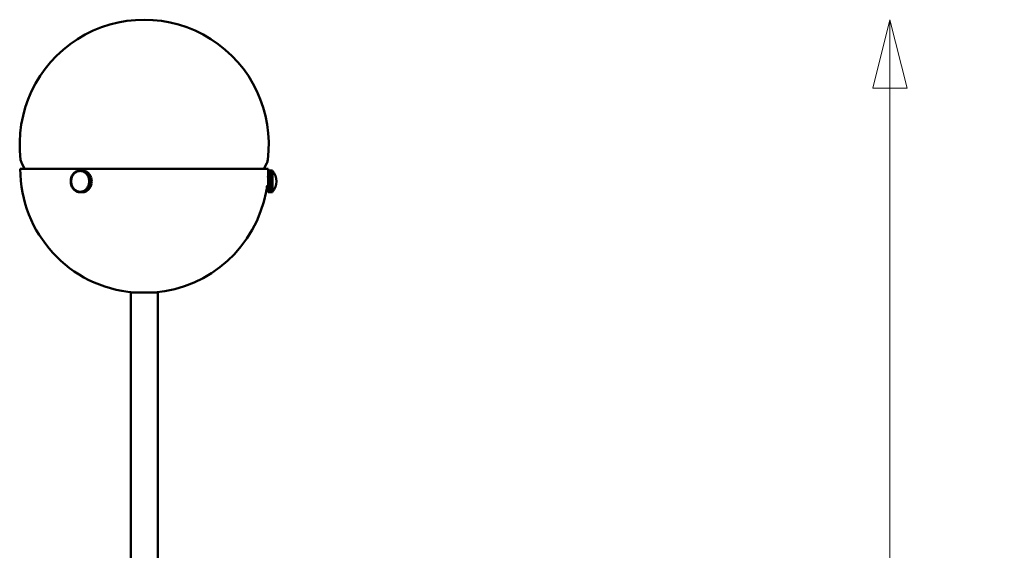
# Model space of a CAD drawing. Header units: millimetres. Extents: x 368 to 2623, y 481 to 1710.
# Tile 20 of 23: x 1441 to 1915, y 1454 to 1710. Entities that reach past the tile are written whole.
import ezdxf

# ---------------------------------------------------------------- set-up
doc = ezdxf.new("R2010")
doc.units = ezdxf.units.MM
doc.header["$LTSCALE"] = 11
doc.layers.add('Widoczne (ISO)', color=7, linetype='Continuous', lineweight=50)
doc.layers.add('Wymiar (ISO)', color=7, linetype='Continuous', lineweight=18)
doc.styles.add('Tekst notatki (ISO)', font='tahoma.ttf')
doc.dimstyles.new('Domyślne (ISO)', dxfattribs={"dimscale": 11, "dimtxt": 3, "dimasz": 3, "dimexe": 3.175, "dimexo": 0, "dimgap": 0.762, "dimtad": 1, "dimdec": 1, "dimlfac": 0.03937, "dimrnd": 1e-08, "dimzin": 0, "dimdsep": 46, "dimtxsty": 'Tekst notatki (ISO)', "dimblk": 'Filled-1', "dimcen": 0.09, "dimdle": 10, "dimse1": 1, "dimse2": 1, "dimclrd": 256, "dimclre": 256, "dimclrt": 256, "dimadec": 0, "dimazin": 0, "dimtfac": 0.666667, "dimtmove": 0, "dimatfit": 3, "dimfxl": 1, "dimtolj": 1, "dimlwd": 15, "dimlwe": 15, "dimarcsym": 0})

# ---------------------------------------------------------------- blocks, each defined once
blk = doc.blocks.new('Filled-1')
at = {"color": 0}
for p, q in [((0, 0), (-1, 0.25)), ((-1, 0.25), (-1, -0.25)), ((-1, 0), (0, 0)), ((-1, -0.25), (0, 0))]:
    blk.add_line(p, q, dxfattribs=at)
at = {"color": 0, "flags": 128}
blk.add_lwpolyline([(-1, -0.25), (0, 0), (-1, 0.25), (-1, -0.25)], dxfattribs=at)
at = {"color": 0}
blk.add_solid([(-1, -0.25), (0, 0), (-1, 0.25), (-1, -0.25)], dxfattribs=at)
blk = doc.blocks.new('*D5')
at = {"layer": 'Defpoints', "color": 0, "transparency": 16777216}
for p in [(1501.02, 1709.96), (1860.29, 1709.96), (1501.02, 754.11)]:
    blk.add_point(p, dxfattribs=at)
at = {"layer": 'Wymiar (ISO)', "lineweight": 15, "transparency": 16777216}
blk.add_line((1860.29, 787.11), (1860.29, 1676.96), dxfattribs=at)
at = {"layer": 'Wymiar (ISO)', "lineweight": 15, "transparency": 16777216, "xscale": 33, "yscale": 33, "zscale": 33}
for p, rotation in [((1860.29, 1709.96), 90), ((1860.29, 754.11), 270)]:
    blk.add_blockref('Filled-1', p, dxfattribs=dict(at, rotation=rotation))
at = {"layer": 'Wymiar (ISO)', "lineweight": 18, "transparency": 16777216, "insert": (1761.87, 1151.82), "char_height": 33, "attachment_point": 1, "rotation": 90, "style": 'Tekst notatki (ISO)'}
blk.add_mtext('\\A1;37.6\\P956 mm', dxfattribs=at)

msp = doc.modelspace()

# ---------------------------------------------------------------- linework, layer by layer
at = {"layer": 'Widoczne (ISO)'}
for p, q in [((1560.77, 1638.13), (1441.27, 1638.13)), ((1443.41, 1638.13), (1442.01, 1640.83)), ((1467.49, 1636.4), (1467.85, 1636.67)), ((1467.85, 1636.67), (1467.9, 1636.67)), ((1467.97, 1636.46), (1467.85, 1636.67)), ((1467.89, 1636.7), (1468.28, 1636.93)), ((1467.99, 1636.48), (1467.89, 1636.7)), ((1468.18, 1636.59), (1468.38, 1636.7)), ((1468.28, 1636.93), (1468.32, 1636.93)), ((1468.38, 1636.7), (1468.28, 1636.93)), ((1468.32, 1636.95), (1468.72, 1637.12)), ((1468.4, 1636.71), (1468.32, 1636.95)), ((1468.38, 1636.7), (1468.39, 1636.7)), ((1468.4, 1636.71), (1468.6, 1636.8)), ((1468.41, 1636.71), (1468.4, 1636.71)), ((1468.6, 1636.8), (1468.8, 1636.89)), ((1468.72, 1637.12), (1468.77, 1637.12)), ((1468.8, 1636.89), (1468.72, 1637.12)), ((1468.76, 1637.14), (1469.18, 1637.27)), ((1468.82, 1636.9), (1468.76, 1637.14)), ((1468.8, 1636.89), (1468.82, 1636.89)), ((1468.82, 1636.9), (1469.03, 1636.96)), ((1468.84, 1636.9), (1468.82, 1636.9)), ((1469.03, 1636.96), (1469.24, 1637.03)), ((1469.18, 1637.27), (1469.23, 1637.27)), ((1469.24, 1637.03), (1469.18, 1637.27)), ((1469.22, 1637.28), (1469.65, 1637.36)), ((1469.26, 1637.03), (1469.22, 1637.28)), ((1469.24, 1637.03), (1469.26, 1637.03)), ((1469.26, 1637.03), (1469.47, 1637.07)), ((1469.29, 1637.03), (1469.26, 1637.03)), ((1469.47, 1637.07), (1469.69, 1637.11)), ((1469.65, 1637.36), (1469.7, 1637.36)), ((1469.69, 1637.11), (1469.65, 1637.36)), ((1469.69, 1637.11), (1469.74, 1637.11)), ((1469.7, 1637.36), (1470.13, 1637.39)), ((1469.71, 1637.11), (1469.7, 1637.36)), ((1469.71, 1637.11), (1469.92, 1637.12)), ((1469.76, 1637.11), (1469.71, 1637.11)), ((1469.92, 1637.12), (1470.14, 1637.14)), ((1470.13, 1637.39), (1471.13, 1637.39)), ((1470.14, 1637.14), (1470.13, 1637.39)), ((1470.14, 1637.14), (1470.16, 1637.14)), ((1470.14, 1637.13), (1470.26, 1637.13)), ((1470.16, 1637.14), (1470.17, 1637.39)), ((1470.16, 1637.14), (1470.38, 1637.12)), ((1471.17, 1637.39), (1470.17, 1637.39)), ((1470.17, 1637.39), (1470.6, 1637.36)), ((1470.38, 1637.12), (1470.59, 1637.11)), ((1470.59, 1637.11), (1470.6, 1637.36)), ((1470.59, 1637.11), (1470.61, 1637.11)), ((1470.6, 1637.36), (1471.6, 1637.36)), ((1470.61, 1637.11), (1470.65, 1637.36)), ((1470.61, 1637.11), (1470.83, 1637.07)), ((1471.65, 1637.36), (1470.65, 1637.36)), ((1470.65, 1637.36), (1471.08, 1637.28)), ((1470.83, 1637.07), (1471.04, 1637.03)), ((1471.04, 1637.03), (1471.08, 1637.28)), ((1471.04, 1637.03), (1471.06, 1637.03)), ((1471.06, 1637.02), (1471.12, 1637.27)), ((1471.06, 1637.02), (1471.27, 1636.96)), ((1471.08, 1637.28), (1472.08, 1637.28)), ((1472.12, 1637.27), (1471.12, 1637.27)), ((1471.12, 1637.27), (1471.54, 1637.14)), ((1471.13, 1637.39), (1471.13, 1637.39)), ((1471.6, 1637.36), (1471.17, 1637.39)), ((1471.27, 1636.96), (1471.48, 1636.89)), ((1471.48, 1636.89), (1471.54, 1637.14)), ((1471.48, 1636.89), (1471.5, 1636.89)), ((1471.5, 1636.89), (1471.58, 1637.12)), ((1471.5, 1636.89), (1471.7, 1636.8)), ((1471.54, 1637.14), (1472.54, 1637.14)), ((1472.58, 1637.12), (1471.58, 1637.12)), ((1471.58, 1637.12), (1471.98, 1636.94)), ((1471.6, 1637.36), (1471.6, 1637.36)), ((1472.08, 1637.28), (1471.65, 1637.36)), ((1471.7, 1636.8), (1471.9, 1636.71)), ((1471.9, 1636.71), (1471.98, 1636.94)), ((1471.9, 1636.71), (1471.93, 1636.71)), ((1471.92, 1636.7), (1472.02, 1636.92)), ((1471.92, 1636.7), (1472.12, 1636.58)), ((1471.98, 1636.94), (1472.98, 1636.94)), ((1473.02, 1636.92), (1472.02, 1636.92)), ((1472.02, 1636.92), (1472.41, 1636.69)), ((1472.07, 1637.27), (1472.08, 1637.28)), ((1472.54, 1637.14), (1472.12, 1637.27)), ((1472.31, 1636.47), (1472.41, 1636.69)), ((1472.33, 1636.46), (1472.44, 1636.67)), ((1472.41, 1636.69), (1473.41, 1636.69)), ((1473.44, 1636.67), (1472.44, 1636.67)), ((1472.44, 1636.67), (1472.81, 1636.39)), ((1472.53, 1637.12), (1472.54, 1637.14)), ((1472.98, 1636.94), (1472.58, 1637.12)), ((1472.97, 1636.92), (1472.98, 1636.94)), ((1473.41, 1636.69), (1473.02, 1636.92)), ((1473.4, 1636.67), (1473.41, 1636.69)), ((1473.81, 1636.39), (1473.44, 1636.67)), ((1558.63, 1638.13), (1560.03, 1640.83)), ((1560.77, 1637.39), (1562.77, 1637.39)), ((1560.77, 1637.38), (1560.77, 1637.39)), ((1560.77, 1637.38), (1560.77, 1637.34)), ((1562.77, 1637.38), (1560.77, 1637.38)), ((1560.77, 1637.34), (1562.77, 1637.34)), ((1560.77, 1637.34), (1560.77, 1637.34)), ((1560.77, 1637.34), (1560.77, 1637.24)), ((1562.77, 1637.34), (1560.77, 1637.34)), ((1560.77, 1637.24), (1562.77, 1637.24)), ((1560.77, 1637.23), (1560.77, 1637.24)), ((1560.77, 1637.23), (1560.77, 1637.09)), ((1562.77, 1637.23), (1560.77, 1637.23)), ((1560.77, 1637.09), (1562.77, 1637.09)), ((1560.77, 1637.07), (1560.77, 1637.09)), ((1560.77, 1637.07), (1560.77, 1636.88)), ((1562.77, 1637.07), (1560.77, 1637.07)), ((1560.77, 1636.88), (1562.77, 1636.88)), ((1560.77, 1636.85), (1560.77, 1636.88)), ((1560.77, 1636.85), (1560.77, 1636.61)), ((1562.77, 1636.85), (1560.77, 1636.85)), ((1562.77, 1637.38), (1562.77, 1637.39)), ((1562.77, 1637.34), (1562.77, 1637.38)), ((1562.77, 1637.34), (1562.77, 1637.34)), ((1562.77, 1637.24), (1562.77, 1637.34)), ((1562.77, 1637.23), (1562.77, 1637.24)), ((1562.77, 1637.09), (1562.77, 1637.23)), ((1562.77, 1637.07), (1562.77, 1637.09)), ((1562.77, 1636.88), (1562.77, 1637.07)), ((1562.77, 1636.85), (1562.77, 1636.88)), ((1562.77, 1636.61), (1562.77, 1636.85)), ((1465.59, 1632.16), (1465.62, 1632.66)), ((1465.81, 1632.15), (1465.59, 1632.16)), ((1465.81, 1632.13), (1465.59, 1632.11)), ((1465.62, 1631.61), (1465.59, 1632.11)), ((1465.62, 1632.71), (1465.69, 1633.21)), ((1465.83, 1632.67), (1465.62, 1632.71)), ((1465.62, 1632.66), (1465.84, 1632.66)), ((1465.83, 1632.65), (1465.62, 1632.66)), ((1465.69, 1633.21), (1465.86, 1633.21)), ((1465.9, 1633.17), (1465.69, 1633.21)), ((1465.7, 1633.25), (1465.81, 1633.74)), ((1465.91, 1633.19), (1465.7, 1633.25)), ((1465.81, 1633.74), (1465.93, 1633.74)), ((1466.02, 1633.67), (1465.81, 1633.74)), ((1465.81, 1632.15), (1465.82, 1632.4)), ((1465.81, 1632.15), (1465.81, 1632.15)), ((1465.81, 1632.13), (1465.81, 1632.13)), ((1465.82, 1631.88), (1465.81, 1632.13)), ((1465.82, 1633.79), (1465.98, 1634.25)), ((1466.03, 1633.7), (1465.82, 1633.79)), ((1465.82, 1632.4), (1465.83, 1632.65)), ((1465.83, 1632.67), (1465.87, 1632.92)), ((1465.84, 1632.67), (1465.83, 1632.67)), ((1465.83, 1632.65), (1465.84, 1632.65)), ((1465.87, 1632.92), (1465.9, 1633.17)), ((1465.9, 1633.17), (1465.91, 1633.17)), ((1465.91, 1633.19), (1465.96, 1633.43)), ((1465.91, 1633.19), (1465.91, 1633.19)), ((1465.96, 1633.43), (1466.02, 1633.67)), ((1465.98, 1634.25), (1466.08, 1634.25)), ((1466.18, 1634.16), (1465.98, 1634.25)), ((1466, 1634.3), (1466.19, 1634.74)), ((1466.19, 1634.18), (1466, 1634.3)), ((1466.02, 1633.67), (1466.03, 1633.67)), ((1466.03, 1633.7), (1466.1, 1633.93)), ((1466.03, 1633.7), (1466.03, 1633.7)), ((1466.1, 1633.93), (1466.18, 1634.16)), ((1466.18, 1634.16), (1466.19, 1634.16)), ((1466.19, 1634.74), (1466.27, 1634.74)), ((1466.39, 1634.63), (1466.19, 1634.74)), ((1466.19, 1634.18), (1466.29, 1634.41)), ((1466.2, 1634.18), (1466.19, 1634.18)), ((1466.22, 1634.79), (1466.45, 1635.21)), ((1466.4, 1634.65), (1466.22, 1634.79)), ((1466.29, 1634.41), (1466.39, 1634.63)), ((1466.39, 1634.63), (1466.39, 1634.63)), ((1466.4, 1634.65), (1466.52, 1634.86)), ((1466.4, 1634.65), (1466.4, 1634.65)), ((1466.45, 1635.21), (1466.52, 1635.21)), ((1466.63, 1635.07), (1466.45, 1635.21)), ((1466.48, 1635.25), (1466.75, 1635.63)), ((1466.65, 1635.09), (1466.48, 1635.25)), ((1466.52, 1634.86), (1466.63, 1635.07)), ((1466.63, 1635.07), (1466.64, 1635.07)), ((1466.65, 1635.09), (1466.78, 1635.28)), ((1466.65, 1635.09), (1466.65, 1635.09)), ((1466.75, 1635.63), (1466.81, 1635.63)), ((1466.92, 1635.48), (1466.75, 1635.63)), ((1466.78, 1635.67), (1467.09, 1636.02)), ((1466.93, 1635.49), (1466.78, 1635.67)), ((1466.78, 1635.28), (1466.92, 1635.48)), ((1466.92, 1635.48), (1466.93, 1635.48)), ((1466.93, 1635.49), (1467.09, 1635.67)), ((1466.94, 1635.49), (1466.93, 1635.49)), ((1467.09, 1636.02), (1467.14, 1636.02)), ((1467.24, 1635.85), (1467.09, 1636.02)), ((1467.09, 1635.67), (1467.24, 1635.85)), ((1467.12, 1636.06), (1467.46, 1636.37)), ((1467.26, 1635.86), (1467.12, 1636.06)), ((1467.24, 1635.85), (1467.25, 1635.85)), ((1467.26, 1635.86), (1467.42, 1636.02)), ((1467.26, 1635.86), (1467.26, 1635.86)), ((1467.42, 1636.02), (1467.59, 1636.18)), ((1467.46, 1636.37), (1467.51, 1636.37)), ((1467.59, 1636.18), (1467.46, 1636.37)), ((1467.61, 1636.19), (1467.49, 1636.4)), ((1467.59, 1636.18), (1467.6, 1636.18)), ((1467.61, 1636.19), (1467.79, 1636.33)), ((1467.62, 1636.19), (1467.61, 1636.19)), ((1467.79, 1636.33), (1467.97, 1636.46)), ((1467.97, 1636.46), (1467.98, 1636.46)), ((1467.99, 1636.48), (1468.18, 1636.59)), ((1468, 1636.48), (1467.99, 1636.48)), ((1472.12, 1636.58), (1472.31, 1636.47)), ((1472.31, 1636.47), (1472.33, 1636.47)), ((1472.33, 1636.46), (1472.51, 1636.32)), ((1472.51, 1636.32), (1472.69, 1636.18)), ((1472.69, 1636.18), (1472.81, 1636.39)), ((1472.69, 1636.18), (1472.72, 1636.18)), ((1472.71, 1636.17), (1472.84, 1636.36)), ((1472.71, 1636.17), (1472.87, 1636.01)), ((1472.81, 1636.39), (1473.81, 1636.39)), ((1473.84, 1636.36), (1472.84, 1636.36)), ((1472.84, 1636.36), (1473.18, 1636.05)), ((1472.87, 1636.01), (1473.04, 1635.86)), ((1473.04, 1635.86), (1473.18, 1636.05)), ((1473.04, 1635.86), (1473.07, 1635.86)), ((1473.06, 1635.84), (1473.21, 1636.02)), ((1473.06, 1635.84), (1473.21, 1635.66)), ((1473.18, 1636.05), (1474.18, 1636.05)), ((1474.21, 1636.02), (1473.21, 1636.02)), ((1473.21, 1636.02), (1473.52, 1635.66)), ((1473.21, 1635.66), (1473.36, 1635.49)), ((1473.36, 1635.49), (1473.52, 1635.66)), ((1473.36, 1635.49), (1473.4, 1635.49)), ((1473.38, 1635.47), (1473.55, 1635.62)), ((1473.38, 1635.47), (1473.51, 1635.27)), ((1473.51, 1635.27), (1473.65, 1635.08)), ((1473.52, 1635.66), (1474.52, 1635.66)), ((1474.55, 1635.62), (1473.55, 1635.62)), ((1473.55, 1635.62), (1473.82, 1635.24)), ((1473.65, 1635.08), (1473.82, 1635.24)), ((1473.65, 1635.08), (1473.69, 1635.08)), ((1473.66, 1635.06), (1473.84, 1635.2)), ((1473.66, 1635.06), (1473.78, 1634.85)), ((1473.78, 1634.85), (1473.9, 1634.64)), ((1473.79, 1636.36), (1473.81, 1636.39)), ((1473.82, 1635.24), (1474.82, 1635.24)), ((1474.18, 1636.05), (1473.84, 1636.36)), ((1474.84, 1635.2), (1473.84, 1635.2)), ((1473.84, 1635.2), (1474.08, 1634.78)), ((1473.9, 1634.64), (1474.08, 1634.78)), ((1473.9, 1634.64), (1473.94, 1634.64)), ((1473.91, 1634.62), (1474.1, 1634.73)), ((1473.91, 1634.62), (1474.01, 1634.4)), ((1474.01, 1634.4), (1474.1, 1634.17)), ((1474.08, 1634.78), (1475.08, 1634.78)), ((1475.1, 1634.73), (1474.1, 1634.73)), ((1474.1, 1634.73), (1474.3, 1634.29)), ((1474.1, 1634.17), (1474.3, 1634.29)), ((1474.1, 1634.17), (1474.16, 1634.17)), ((1474.11, 1634.15), (1474.31, 1634.24)), ((1474.11, 1634.15), (1474.19, 1633.92)), ((1474.15, 1636.02), (1474.18, 1636.05)), ((1474.19, 1633.92), (1474.27, 1633.68)), ((1474.52, 1635.66), (1474.21, 1636.02)), ((1474.27, 1633.68), (1474.47, 1633.77)), ((1474.27, 1633.66), (1474.48, 1633.73)), ((1474.27, 1633.68), (1474.35, 1633.68)), ((1474.27, 1633.66), (1474.33, 1633.42)), ((1474.3, 1634.29), (1475.3, 1634.29)), ((1475.31, 1634.24), (1474.31, 1634.24)), ((1474.31, 1634.24), (1474.47, 1633.77)), ((1474.33, 1633.42), (1474.38, 1633.18)), ((1474.38, 1633.18), (1474.59, 1633.24)), ((1474.38, 1633.18), (1474.52, 1633.18)), ((1474.39, 1633.15), (1474.6, 1633.19)), ((1474.39, 1633.15), (1474.42, 1632.91)), ((1474.42, 1632.91), (1474.46, 1632.66)), ((1474.46, 1632.66), (1474.67, 1632.7)), ((1474.46, 1632.66), (1475.46, 1632.66)), ((1474.46, 1632.64), (1474.67, 1632.65)), ((1474.46, 1632.64), (1474.47, 1632.39)), ((1474.47, 1633.77), (1475.47, 1633.77)), ((1474.47, 1632.39), (1474.48, 1632.14)), ((1474.48, 1632.11), (1474.47, 1631.86)), ((1474.48, 1635.62), (1474.52, 1635.66)), ((1475.48, 1633.73), (1474.48, 1633.73)), ((1474.48, 1633.73), (1474.59, 1633.24)), ((1474.48, 1632.14), (1474.7, 1632.15)), ((1474.48, 1632.14), (1475.48, 1632.14)), ((1475.48, 1632.11), (1474.48, 1632.11)), ((1474.48, 1632.11), (1474.7, 1632.1)), ((1474.82, 1635.24), (1474.55, 1635.62)), ((1474.59, 1633.24), (1475.59, 1633.24)), ((1475.6, 1633.19), (1474.6, 1633.19)), ((1474.6, 1633.19), (1474.67, 1632.7)), ((1474.67, 1632.7), (1475.67, 1632.7)), ((1475.67, 1632.65), (1474.67, 1632.65)), ((1474.67, 1632.65), (1474.7, 1632.15)), ((1474.7, 1632.1), (1474.67, 1631.6)), ((1474.7, 1632.15), (1475.7, 1632.15)), ((1475.7, 1632.1), (1474.7, 1632.1)), ((1474.77, 1635.2), (1474.82, 1635.24)), ((1475.08, 1634.78), (1474.84, 1635.2)), ((1475.02, 1634.73), (1475.08, 1634.78)), ((1475.3, 1634.29), (1475.1, 1634.73)), ((1475.22, 1634.24), (1475.3, 1634.29)), ((1475.47, 1633.77), (1475.31, 1634.24)), ((1475.36, 1633.73), (1475.47, 1633.77)), ((1475.43, 1633.19), (1475.59, 1633.24)), ((1475.46, 1632.66), (1475.67, 1632.7)), ((1475.59, 1633.24), (1475.48, 1633.73)), ((1475.48, 1632.14), (1475.7, 1632.15)), ((1475.48, 1632.11), (1475.7, 1632.1)), ((1475.67, 1632.7), (1475.6, 1633.19)), ((1475.7, 1632.15), (1475.67, 1632.65)), ((1475.67, 1631.6), (1475.7, 1632.1)), ((1560.77, 1634.13), (1560.64, 1634.13)), ((1560.77, 1636.61), (1562.77, 1636.61)), ((1560.77, 1636.59), (1560.77, 1636.61)), ((1560.77, 1636.59), (1560.77, 1636.3)), ((1562.77, 1636.59), (1560.77, 1636.59)), ((1560.77, 1636.3), (1562.77, 1636.3)), ((1560.77, 1636.27), (1560.77, 1636.3)), ((1560.77, 1636.27), (1560.77, 1635.94)), ((1562.77, 1636.27), (1560.77, 1636.27)), ((1560.77, 1635.94), (1562.77, 1635.94)), ((1560.77, 1635.91), (1560.77, 1635.94)), ((1560.77, 1635.91), (1560.77, 1635.55)), ((1562.77, 1635.91), (1560.77, 1635.91)), ((1560.77, 1635.55), (1562.77, 1635.55)), ((1560.77, 1635.51), (1560.77, 1635.55)), ((1560.77, 1635.51), (1560.77, 1635.11)), ((1562.77, 1635.51), (1560.77, 1635.51)), ((1560.77, 1635.11), (1562.77, 1635.11)), ((1560.77, 1635.07), (1560.77, 1635.11)), ((1560.77, 1635.07), (1560.77, 1634.64)), ((1562.77, 1635.07), (1560.77, 1635.07)), ((1560.77, 1634.64), (1562.77, 1634.64)), ((1560.77, 1634.6), (1560.77, 1634.64)), ((1560.77, 1634.6), (1560.77, 1634.14)), ((1562.77, 1634.6), (1560.77, 1634.6)), ((1560.77, 1634.14), (1562.77, 1634.14)), ((1560.77, 1634.1), (1560.77, 1634.14)), ((1560.77, 1634.1), (1560.77, 1633.62)), ((1562.77, 1634.1), (1560.77, 1634.1)), ((1560.77, 1633.62), (1562.77, 1633.62)), ((1560.77, 1633.58), (1560.77, 1633.62)), ((1560.77, 1633.58), (1560.77, 1633.09)), ((1562.77, 1633.58), (1560.77, 1633.58)), ((1560.77, 1633.09), (1562.77, 1633.09)), ((1560.77, 1633.04), (1560.77, 1633.09)), ((1560.77, 1633.04), (1560.77, 1632.54)), ((1562.77, 1633.04), (1560.77, 1633.04)), ((1560.77, 1632.54), (1562.77, 1632.54)), ((1560.77, 1632.51), (1560.77, 1632.54)), ((1560.77, 1632.51), (1562.77, 1632.51)), ((1560.77, 1632.51), (1560.77, 1632.49)), ((1560.77, 1632.49), (1560.77, 1631.99)), ((1562.77, 1632.49), (1560.77, 1632.49)), ((1560.77, 1631.99), (1562.77, 1631.99)), ((1560.77, 1631.99), (1562.77, 1631.99)), ((1560.77, 1631.99), (1560.77, 1631.99)), ((1560.77, 1631.99), (1560.77, 1631.96)), ((1560.77, 1631.96), (1560.77, 1631.94)), ((1562.77, 1631.96), (1560.77, 1631.96)), ((1560.77, 1631.94), (1560.77, 1631.45)), ((1562.77, 1631.94), (1560.77, 1631.94)), ((1562.77, 1636.59), (1562.77, 1636.61)), ((1562.77, 1636.3), (1562.77, 1636.59)), ((1562.77, 1636.27), (1562.77, 1636.3)), ((1562.77, 1635.94), (1562.77, 1636.27)), ((1562.77, 1635.91), (1562.77, 1635.94)), ((1562.77, 1635.55), (1562.77, 1635.91)), ((1562.77, 1635.51), (1562.77, 1635.55)), ((1562.77, 1635.11), (1562.77, 1635.51)), ((1562.77, 1635.07), (1562.77, 1635.11)), ((1562.77, 1634.64), (1562.77, 1635.07)), ((1562.77, 1634.6), (1562.77, 1634.64)), ((1562.77, 1634.14), (1562.77, 1634.6)), ((1562.77, 1634.1), (1562.77, 1634.14)), ((1562.77, 1633.62), (1562.77, 1634.1)), ((1562.77, 1633.58), (1562.77, 1633.62)), ((1562.77, 1633.09), (1562.77, 1633.58)), ((1562.77, 1633.04), (1562.77, 1633.09)), ((1562.77, 1632.54), (1562.77, 1633.04)), ((1562.77, 1632.51), (1562.77, 1632.54)), ((1562.77, 1632.51), (1562.77, 1632.49)), ((1562.77, 1631.99), (1562.77, 1632.49)), ((1562.77, 1631.99), (1562.77, 1631.99)), ((1562.77, 1631.99), (1562.77, 1631.96)), ((1562.77, 1631.96), (1562.77, 1631.94)), ((1562.77, 1631.45), (1562.77, 1631.94)), ((1465.83, 1631.63), (1465.62, 1631.61)), ((1465.84, 1631.61), (1465.62, 1631.61)), ((1465.83, 1631.6), (1465.62, 1631.56)), ((1465.69, 1631.07), (1465.62, 1631.56)), ((1465.9, 1631.11), (1465.69, 1631.07)), ((1465.86, 1631.07), (1465.69, 1631.07)), ((1465.9, 1631.08), (1465.7, 1631.02)), ((1465.81, 1630.54), (1465.7, 1631.02)), ((1466.02, 1630.6), (1465.81, 1630.54)), ((1465.93, 1630.54), (1465.81, 1630.54)), ((1465.83, 1631.63), (1465.82, 1631.88)), ((1466.02, 1630.58), (1465.82, 1630.49)), ((1465.98, 1630.02), (1465.82, 1630.49)), ((1465.84, 1631.63), (1465.83, 1631.63)), ((1465.83, 1631.6), (1465.84, 1631.6)), ((1465.87, 1631.36), (1465.83, 1631.6)), ((1465.9, 1631.11), (1465.87, 1631.36)), ((1465.91, 1631.11), (1465.9, 1631.11)), ((1465.9, 1631.08), (1465.91, 1631.08)), ((1465.96, 1630.84), (1465.9, 1631.08)), ((1466.02, 1630.6), (1465.96, 1630.84)), ((1466.18, 1630.11), (1465.98, 1630.02)), ((1466.07, 1630.02), (1465.98, 1630.02)), ((1466.19, 1630.09), (1465.99, 1629.98)), ((1466.19, 1629.53), (1465.99, 1629.98)), ((1466.02, 1630.6), (1466.02, 1630.6)), ((1466.02, 1630.58), (1466.03, 1630.58)), ((1466.1, 1630.35), (1466.02, 1630.58)), ((1466.18, 1630.11), (1466.1, 1630.35)), ((1466.18, 1630.11), (1466.18, 1630.11)), ((1466.19, 1630.09), (1466.19, 1630.09)), ((1466.28, 1629.87), (1466.19, 1630.09)), ((1466.38, 1629.64), (1466.19, 1629.53)), ((1466.27, 1629.53), (1466.19, 1629.53)), ((1466.39, 1629.62), (1466.21, 1629.49)), ((1466.45, 1629.07), (1466.21, 1629.49)), ((1466.38, 1629.64), (1466.28, 1629.87)), ((1466.39, 1629.64), (1466.38, 1629.64)), ((1466.39, 1629.62), (1466.4, 1629.62)), ((1466.51, 1629.41), (1466.39, 1629.62)), ((1466.63, 1629.2), (1466.45, 1629.07)), ((1466.52, 1629.07), (1466.45, 1629.07)), ((1466.64, 1629.18), (1466.47, 1629.03)), ((1466.74, 1628.64), (1466.47, 1629.03)), ((1466.63, 1629.2), (1466.51, 1629.41)), ((1466.63, 1629.2), (1466.63, 1629.2)), ((1466.64, 1629.18), (1466.65, 1629.18)), ((1466.78, 1628.99), (1466.64, 1629.18)), ((1466.91, 1628.79), (1466.74, 1628.64)), ((1466.81, 1628.64), (1466.74, 1628.64)), ((1466.93, 1628.78), (1466.77, 1628.6)), ((1467.08, 1628.25), (1466.77, 1628.6)), ((1466.91, 1628.79), (1466.78, 1628.99)), ((1466.92, 1628.79), (1466.91, 1628.79)), ((1466.93, 1628.78), (1466.93, 1628.78)), ((1467.08, 1628.6), (1466.93, 1628.78)), ((1467.23, 1628.42), (1467.08, 1628.6)), ((1467.23, 1628.42), (1467.08, 1628.25)), ((1467.13, 1628.25), (1467.08, 1628.25)), ((1467.25, 1628.41), (1467.11, 1628.21)), ((1467.45, 1627.9), (1467.11, 1628.21)), ((1467.24, 1628.42), (1467.23, 1628.42)), ((1467.25, 1628.41), (1467.26, 1628.41)), ((1467.42, 1628.25), (1467.25, 1628.41)), ((1467.58, 1628.09), (1467.42, 1628.25)), ((1467.58, 1628.09), (1467.45, 1627.9)), ((1467.5, 1627.9), (1467.45, 1627.9)), ((1467.6, 1628.08), (1467.48, 1627.87)), ((1467.85, 1627.6), (1467.48, 1627.87)), ((1467.59, 1628.09), (1467.58, 1628.09)), ((1467.6, 1628.08), (1467.61, 1628.08)), ((1467.78, 1627.94), (1467.6, 1628.08)), ((1467.96, 1627.8), (1467.78, 1627.94)), ((1467.96, 1627.8), (1467.85, 1627.6)), ((1467.89, 1627.6), (1467.85, 1627.6)), ((1467.98, 1627.79), (1467.88, 1627.57)), ((1468.27, 1627.34), (1467.88, 1627.57)), ((1467.97, 1627.8), (1467.96, 1627.8)), ((1467.98, 1627.79), (1467.99, 1627.79)), ((1468.17, 1627.68), (1467.98, 1627.79)), ((1468.37, 1627.57), (1468.17, 1627.68)), ((1468.37, 1627.57), (1468.27, 1627.34)), ((1468.32, 1627.34), (1468.27, 1627.34)), ((1468.39, 1627.56), (1468.31, 1627.32)), ((1468.71, 1627.14), (1468.31, 1627.32)), ((1468.38, 1627.57), (1468.37, 1627.57)), ((1468.39, 1627.56), (1468.4, 1627.56)), ((1468.59, 1627.47), (1468.39, 1627.56)), ((1468.79, 1627.38), (1468.59, 1627.47)), ((1468.79, 1627.38), (1468.71, 1627.14)), ((1468.76, 1627.14), (1468.71, 1627.14)), ((1468.81, 1627.37), (1468.75, 1627.13)), ((1468.81, 1627.38), (1468.79, 1627.38)), ((1468.81, 1627.37), (1468.83, 1627.37)), ((1469.02, 1627.3), (1468.81, 1627.37)), ((1469.23, 1627.24), (1469.02, 1627.3)), ((1469.23, 1627.24), (1469.17, 1627)), ((1469.25, 1627.23), (1469.21, 1626.99)), ((1469.25, 1627.24), (1469.23, 1627.24)), ((1469.25, 1627.23), (1469.27, 1627.23)), ((1469.46, 1627.19), (1469.25, 1627.23)), ((1469.68, 1627.15), (1469.46, 1627.19)), ((1469.68, 1627.15), (1469.64, 1626.91)), ((1469.73, 1627.15), (1469.68, 1627.15)), ((1469.7, 1627.15), (1469.69, 1626.9)), ((1469.7, 1627.15), (1469.75, 1627.15)), ((1469.91, 1627.14), (1469.7, 1627.15)), ((1470.13, 1627.13), (1469.91, 1627.14)), ((1470.37, 1627.14), (1470.15, 1627.13)), ((1470.58, 1627.15), (1470.37, 1627.14)), ((1470.6, 1627.15), (1470.58, 1627.15)), ((1470.58, 1627.15), (1470.59, 1626.9)), ((1470.82, 1627.19), (1470.6, 1627.15)), ((1470.6, 1627.15), (1470.64, 1626.91)), ((1471.03, 1627.23), (1470.82, 1627.19)), ((1471.05, 1627.23), (1471.03, 1627.23)), ((1471.03, 1627.23), (1471.06, 1626.98)), ((1471.26, 1627.3), (1471.05, 1627.24)), ((1471.05, 1627.24), (1471.11, 1626.99)), ((1471.47, 1627.36), (1471.26, 1627.3)), ((1471.49, 1627.36), (1471.47, 1627.36)), ((1471.47, 1627.36), (1471.53, 1627.12)), ((1471.69, 1627.46), (1471.49, 1627.37)), ((1471.49, 1627.37), (1471.57, 1627.14)), ((1471.97, 1627.32), (1471.57, 1627.14)), ((1471.57, 1627.14), (1472.57, 1627.14)), ((1471.89, 1627.55), (1471.69, 1627.46)), ((1471.92, 1627.55), (1471.89, 1627.55)), ((1471.89, 1627.55), (1471.97, 1627.32)), ((1472.11, 1627.67), (1471.91, 1627.56)), ((1471.91, 1627.56), (1472.01, 1627.34)), ((1472.97, 1627.32), (1471.97, 1627.32)), ((1472.4, 1627.56), (1472.01, 1627.34)), ((1472.01, 1627.34), (1473.01, 1627.34)), ((1472.3, 1627.79), (1472.11, 1627.67)), ((1472.32, 1627.79), (1472.3, 1627.79)), ((1472.3, 1627.79), (1472.4, 1627.56)), ((1472.5, 1627.93), (1472.32, 1627.8)), ((1472.32, 1627.8), (1472.43, 1627.59)), ((1473.4, 1627.56), (1472.4, 1627.56)), ((1472.8, 1627.86), (1472.43, 1627.59)), ((1472.43, 1627.59), (1473.43, 1627.59)), ((1472.68, 1628.07), (1472.5, 1627.93)), ((1472.52, 1627.14), (1472.53, 1627.12)), ((1472.57, 1627.14), (1472.97, 1627.32)), ((1472.71, 1628.07), (1472.68, 1628.07)), ((1472.68, 1628.07), (1472.8, 1627.86)), ((1472.87, 1628.24), (1472.7, 1628.08)), ((1472.7, 1628.08), (1472.83, 1627.89)), ((1473.8, 1627.86), (1472.8, 1627.86)), ((1473.17, 1628.2), (1472.83, 1627.89)), ((1472.83, 1627.89), (1473.83, 1627.89)), ((1473.03, 1628.4), (1472.87, 1628.24)), ((1472.96, 1627.34), (1472.97, 1627.32)), ((1473.01, 1627.34), (1473.4, 1627.56)), ((1473.06, 1628.4), (1473.03, 1628.4)), ((1473.03, 1628.4), (1473.17, 1628.2)), ((1473.2, 1628.59), (1473.05, 1628.41)), ((1473.05, 1628.41), (1473.2, 1628.24)), ((1474.17, 1628.2), (1473.17, 1628.2)), ((1473.36, 1628.77), (1473.2, 1628.59)), ((1473.51, 1628.59), (1473.2, 1628.24)), ((1473.2, 1628.24), (1474.2, 1628.24)), ((1473.39, 1628.77), (1473.36, 1628.77)), ((1473.36, 1628.77), (1473.51, 1628.59)), ((1473.51, 1628.98), (1473.37, 1628.79)), ((1473.37, 1628.79), (1473.54, 1628.63)), ((1473.39, 1627.59), (1473.4, 1627.56)), ((1473.43, 1627.59), (1473.8, 1627.86)), ((1473.64, 1629.17), (1473.51, 1628.98)), ((1474.51, 1628.59), (1473.51, 1628.59)), ((1473.81, 1629.02), (1473.54, 1628.63)), ((1473.54, 1628.63), (1474.54, 1628.63)), ((1473.68, 1629.17), (1473.64, 1629.17)), ((1473.64, 1629.17), (1473.81, 1629.02)), ((1473.77, 1629.4), (1473.66, 1629.19)), ((1473.66, 1629.19), (1473.84, 1629.06)), ((1473.89, 1629.61), (1473.77, 1629.4)), ((1473.78, 1627.89), (1473.8, 1627.86)), ((1474.81, 1629.02), (1473.81, 1629.02)), ((1473.83, 1627.89), (1474.17, 1628.2)), ((1474.07, 1629.48), (1473.84, 1629.06)), ((1473.84, 1629.06), (1474.84, 1629.06)), ((1473.94, 1629.61), (1473.89, 1629.61)), ((1473.89, 1629.61), (1474.07, 1629.48)), ((1474, 1629.86), (1473.9, 1629.63)), ((1473.9, 1629.63), (1474.09, 1629.52)), ((1474.1, 1630.08), (1474, 1629.86)), ((1475.07, 1629.48), (1474.07, 1629.48)), ((1474.29, 1629.96), (1474.09, 1629.52)), ((1474.09, 1629.52), (1475.09, 1629.52)), ((1474.16, 1630.08), (1474.1, 1630.08)), ((1474.1, 1630.08), (1474.29, 1629.96)), ((1474.19, 1630.33), (1474.11, 1630.1)), ((1474.11, 1630.1), (1474.31, 1630.01)), ((1474.15, 1628.24), (1474.17, 1628.2)), ((1474.26, 1630.57), (1474.19, 1630.33)), ((1474.2, 1628.24), (1474.51, 1628.59)), ((1474.34, 1630.57), (1474.26, 1630.57)), ((1474.26, 1630.57), (1474.47, 1630.48)), ((1474.33, 1630.83), (1474.27, 1630.59)), ((1474.27, 1630.59), (1474.48, 1630.52)), ((1475.29, 1629.96), (1474.29, 1629.96)), ((1474.47, 1630.48), (1474.31, 1630.01)), ((1474.31, 1630.01), (1475.31, 1630.01)), ((1474.38, 1631.07), (1474.33, 1630.83)), ((1474.51, 1631.07), (1474.38, 1631.07)), ((1474.38, 1631.07), (1474.59, 1631.01)), ((1474.42, 1631.34), (1474.39, 1631.1)), ((1474.39, 1631.1), (1474.6, 1631.06)), ((1474.45, 1631.59), (1474.42, 1631.34)), ((1475.45, 1631.59), (1474.45, 1631.59)), ((1474.45, 1631.59), (1474.67, 1631.55)), ((1474.47, 1631.86), (1474.46, 1631.61)), ((1474.46, 1631.61), (1474.67, 1631.6)), ((1475.47, 1630.48), (1474.47, 1630.48)), ((1474.59, 1631.01), (1474.48, 1630.52)), ((1474.48, 1630.52), (1475.48, 1630.52)), ((1474.48, 1628.63), (1474.51, 1628.59)), ((1474.54, 1628.63), (1474.81, 1629.02)), ((1475.59, 1631.01), (1474.59, 1631.01)), ((1474.67, 1631.55), (1474.6, 1631.06)), ((1474.6, 1631.06), (1475.6, 1631.06)), ((1474.67, 1631.6), (1475.67, 1631.6)), ((1475.67, 1631.55), (1474.67, 1631.55)), ((1474.77, 1629.06), (1474.81, 1629.02)), ((1474.84, 1629.06), (1475.07, 1629.48)), ((1475.02, 1629.52), (1475.07, 1629.48)), ((1475.09, 1629.52), (1475.29, 1629.96)), ((1475.21, 1630.01), (1475.29, 1629.96)), ((1475.31, 1630.01), (1475.47, 1630.48)), ((1475.36, 1630.52), (1475.47, 1630.48)), ((1475.43, 1631.06), (1475.59, 1631.01)), ((1475.45, 1631.59), (1475.67, 1631.55)), ((1475.48, 1630.52), (1475.59, 1631.01)), ((1475.6, 1631.06), (1475.67, 1631.55)), ((1559.77, 1627.13), (1559.77, 1627.34)), ((1560.77, 1630.13), (1560.23, 1630.13)), ((1560.77, 1631.45), (1562.77, 1631.45)), ((1560.77, 1631.45), (1560.77, 1631.44)), ((1560.77, 1631.44), (1560.77, 1631.4)), ((1562.77, 1631.44), (1560.77, 1631.44)), ((1560.77, 1631.4), (1560.77, 1630.9)), ((1562.77, 1631.4), (1560.77, 1631.4)), ((1560.77, 1630.9), (1562.77, 1630.9)), ((1560.77, 1630.9), (1560.77, 1630.86)), ((1560.77, 1630.86), (1560.77, 1630.38)), ((1562.77, 1630.86), (1560.77, 1630.86)), ((1560.77, 1630.38), (1562.77, 1630.38)), ((1560.77, 1630.38), (1560.77, 1630.33)), ((1560.77, 1630.33), (1560.77, 1629.87)), ((1562.77, 1630.33), (1560.77, 1630.33)), ((1560.77, 1629.87), (1562.77, 1629.87)), ((1560.77, 1629.87), (1560.77, 1629.82)), ((1560.77, 1629.82), (1560.77, 1629.39)), ((1562.77, 1629.82), (1560.77, 1629.82)), ((1560.77, 1629.39), (1562.77, 1629.39)), ((1560.77, 1629.39), (1560.77, 1629.34)), ((1560.77, 1629.34), (1560.77, 1628.93)), ((1562.77, 1629.34), (1560.77, 1629.34)), ((1560.77, 1628.93), (1562.77, 1628.93)), ((1560.77, 1628.93), (1560.77, 1628.89)), ((1560.77, 1628.89), (1560.77, 1628.51)), ((1562.77, 1628.89), (1560.77, 1628.89)), ((1560.77, 1628.51), (1562.77, 1628.51)), ((1560.77, 1628.51), (1560.77, 1628.48)), ((1560.77, 1628.48), (1560.77, 1628.14)), ((1562.77, 1628.48), (1560.77, 1628.48)), ((1560.77, 1628.14), (1562.77, 1628.14)), ((1560.77, 1628.14), (1560.77, 1628.1)), ((1560.77, 1628.1), (1560.77, 1627.8)), ((1562.77, 1628.1), (1560.77, 1628.1)), ((1560.77, 1627.8), (1562.77, 1627.8)), ((1560.77, 1627.8), (1560.77, 1627.77)), ((1560.77, 1627.77), (1560.77, 1627.51)), ((1562.77, 1627.77), (1560.77, 1627.77)), ((1560.77, 1627.51), (1562.77, 1627.51)), ((1560.77, 1627.51), (1560.77, 1627.49)), ((1560.77, 1627.49), (1560.77, 1627.28)), ((1562.77, 1627.49), (1560.77, 1627.49)), ((1560.77, 1627.28), (1562.77, 1627.28)), ((1560.77, 1627.28), (1560.77, 1627.26)), ((1560.77, 1627.26), (1560.77, 1627.09)), ((1562.77, 1627.26), (1560.77, 1627.26)), ((1562.77, 1631.45), (1562.77, 1631.44)), ((1562.77, 1631.44), (1562.77, 1631.4)), ((1562.77, 1630.9), (1562.77, 1631.4)), ((1562.77, 1630.9), (1562.77, 1630.86)), ((1562.77, 1630.38), (1562.77, 1630.86)), ((1562.77, 1630.38), (1562.77, 1630.33)), ((1562.77, 1629.87), (1562.77, 1630.33)), ((1562.77, 1629.87), (1562.77, 1629.82)), ((1562.77, 1629.39), (1562.77, 1629.82)), ((1562.77, 1629.39), (1562.77, 1629.34)), ((1562.77, 1628.93), (1562.77, 1629.34)), ((1562.77, 1628.93), (1562.77, 1628.89)), ((1562.77, 1628.51), (1562.77, 1628.89)), ((1562.77, 1628.51), (1562.77, 1628.48)), ((1562.77, 1628.14), (1562.77, 1628.48)), ((1562.77, 1628.14), (1562.77, 1628.1)), ((1562.77, 1627.8), (1562.77, 1628.1)), ((1562.77, 1627.8), (1562.77, 1627.77)), ((1562.77, 1627.51), (1562.77, 1627.77)), ((1562.77, 1627.51), (1562.77, 1627.49)), ((1562.77, 1627.28), (1562.77, 1627.49)), ((1562.77, 1627.28), (1562.77, 1627.26)), ((1562.77, 1627.09), (1562.77, 1627.26)), ((1469.17, 1627), (1468.75, 1627.13)), ((1469.22, 1627), (1469.17, 1627)), ((1469.64, 1626.91), (1469.21, 1626.99)), ((1469.69, 1626.91), (1469.64, 1626.91)), ((1470.12, 1626.88), (1469.69, 1626.9)), ((1470.13, 1627.13), (1470.12, 1626.88)), ((1470.16, 1626.88), (1470.12, 1626.88)), ((1470.15, 1627.13), (1470.13, 1627.13)), ((1470.14, 1627.13), (1470.26, 1627.13)), ((1470.15, 1627.13), (1470.16, 1626.88)), ((1470.59, 1626.9), (1470.16, 1626.88)), ((1470.16, 1626.88), (1471.16, 1626.88)), ((1471.59, 1626.9), (1470.59, 1626.9)), ((1471.06, 1626.98), (1470.64, 1626.91)), ((1470.64, 1626.91), (1471.64, 1626.91)), ((1472.06, 1626.98), (1471.06, 1626.98)), ((1471.53, 1627.12), (1471.11, 1626.99)), ((1471.11, 1626.99), (1472.11, 1626.99)), ((1471.16, 1626.88), (1471.59, 1626.9)), ((1472.53, 1627.12), (1471.53, 1627.12)), ((1471.59, 1626.91), (1471.59, 1626.9)), ((1471.64, 1626.91), (1472.06, 1626.98)), ((1472.06, 1626.99), (1472.06, 1626.98)), ((1472.11, 1626.99), (1472.53, 1627.12)), ((1559.75, 1627.13), (1559.77, 1627.13)), ((1560.77, 1627.09), (1562.77, 1627.09)), ((1560.77, 1627.09), (1560.77, 1627.08)), ((1560.77, 1627.08), (1560.77, 1626.96)), ((1562.77, 1627.08), (1560.77, 1627.08)), ((1560.77, 1626.96), (1562.77, 1626.96)), ((1560.77, 1626.96), (1560.77, 1626.95)), ((1560.77, 1626.95), (1560.77, 1626.89)), ((1562.77, 1626.95), (1560.77, 1626.95)), ((1560.77, 1626.89), (1562.77, 1626.89)), ((1560.77, 1626.89), (1560.77, 1626.88)), ((1560.77, 1626.89), (1560.77, 1626.89)), ((1562.77, 1626.89), (1560.77, 1626.89)), ((1560.77, 1626.88), (1562.77, 1626.88)), ((1562.77, 1627.09), (1562.77, 1627.08)), ((1562.77, 1626.96), (1562.77, 1627.08)), ((1562.77, 1626.96), (1562.77, 1626.95)), ((1562.77, 1626.89), (1562.77, 1626.95)), ((1562.77, 1626.89), (1562.77, 1626.89)), ((1562.77, 1626.88), (1562.77, 1626.89)), ((1507.52, 1578.59), (1494.52, 1578.59)), ((1494.52, 1578.59), (1494.52, 1399.51)), ((1507.52, 1578.59), (1507.52, 1399.51))]:
    msp.add_line(p, q, dxfattribs=at)
for centre, radius, start, end in [((1501.02, 1649.96), 60, 352.8759, 187.1241), ((1446.44, 1643.14), 5, 187.1241, 207.4943), ((1555.6, 1643.14), 5, 332.5057, 352.8759), ((1501.02, 1638.13), 59.75, 180, 265.1998), ((1501.02, 1638.13), 59.75, 356.1614, 0), ((1557.52, 1632.13), 7.25, 316.3972, 43.6028), ((1501.02, 1638.13), 59.75, 349.5027, 352.3055), ((1501.02, 1638.13), 59.75, 274.8002, 349.3913)]:
    msp.add_arc(centre, radius, start, end, dxfattribs=at)
for centre, major_axis, start_param, end_param in [((1470.14, 1632.13), (0, 5), 0.365318, 0.470038), ((1470.14, 1632.13), (0, 5), 0.260599, 0.365318), ((1470.14, 1632.13), (0, 5), 0.155879, 0.260599), ((1470.14, 1632.13), (0, 5), 0.051159, 0.155879), ((1470.14, 1632.13), (0, 5), 6.229625, 6.334345), ((1470.14, 1632.13), (0, 5), 6.124905, 6.229625), ((1470.14, 1632.13), (0, 5), 6.020185, 6.124905), ((1470.14, 1632.13), (0, 5), 5.915466, 6.020185), ((1470.14, 1632.13), (0, 5), 5.810746, 5.915466), ((1470.14, 1632.13), (0, 5), 1.517236, 1.621956), ((1470.14, 1632.13), (0, 5), 1.412516, 1.517236), ((1470.14, 1632.13), (0, 5), 1.307796, 1.412516), ((1470.14, 1632.13), (0, 5), 1.203077, 1.307796), ((1470.14, 1632.13), (0, 5), 1.098357, 1.203077), ((1470.14, 1632.13), (0, 5), 0.993637, 1.098357), ((1470.14, 1632.13), (0, 5), 0.888917, 0.993637), ((1470.14, 1632.13), (0, 5), 0.784198, 0.888917), ((1470.14, 1632.13), (0, 5), 0.679478, 0.784198), ((1470.14, 1632.13), (0, 5), 0.574758, 0.679478), ((1470.14, 1632.13), (0, 5), 0.470038, 0.574758), ((1470.14, 1632.13), (0, -5), 2.564433, 2.669153), ((1470.14, 1632.13), (0, -5), 2.459714, 2.564433), ((1470.14, 1632.13), (0, -5), 2.354994, 2.459714), ((1470.14, 1632.13), (0, -5), 2.250274, 2.354994), ((1470.14, 1632.13), (0, -5), 2.145554, 2.250274), ((1470.14, 1632.13), (0, -5), 2.040835, 2.145554), ((1470.14, 1632.13), (0, -5), 1.936115, 2.040835), ((1470.14, 1632.13), (0, -5), 1.831395, 1.936115), ((1470.14, 1632.13), (0, -5), 1.726675, 1.831395), ((1470.14, 1632.13), (0, -5), 1.621956, 1.726675), ((1470.14, 1632.13), (0, -5), 1.517236, 1.621956), ((1471.14, 1632.13), (0, -5), 1.674611, 1.67685), ((1471.14, 1632.13), (0, -5), 1.56719, 1.571999), ((1470.14, 1632.13), (0, 5), 1.621956, 1.726675), ((1470.14, 1632.13), (0, 5), 1.726675, 1.831395), ((1470.14, 1632.13), (0, 5), 1.831395, 1.936115), ((1470.14, 1632.13), (0, 5), 1.936115, 2.040835), ((1470.14, 1632.13), (0, 5), 2.040835, 2.145554), ((1470.14, 1632.13), (0, 5), 2.145554, 2.250274), ((1470.14, 1632.13), (0, 5), 2.250274, 2.354994), ((1470.14, 1632.13), (0, 5), 2.354994, 2.459714), ((1470.14, 1632.13), (0, 5), 2.459714, 2.564433), ((1470.14, 1632.13), (0, 5), 2.564433, 2.669153), ((1470.14, 1632.13), (0, -5), 5.810746, 5.915466), ((1470.14, 1632.13), (0, -5), 5.915466, 6.020185), ((1470.14, 1632.13), (0, -5), 6.020185, 6.124905), ((1470.14, 1632.13), (0, -5), 6.124905, 6.229625), ((1470.14, 1632.13), (0, -5), 6.229625, 6.334345), ((1470.14, 1632.13), (0, -5), 0.051159, 0.155879), ((1470.14, 1632.13), (0, -5), 0.155879, 0.260599), ((1470.14, 1632.13), (0, -5), 0.260599, 0.365318), ((1470.14, 1632.13), (0, -5), 0.365318, 0.470038), ((1470.14, 1632.13), (0, -5), 0.470038, 0.574758), ((1470.14, 1632.13), (0, -5), 0.574758, 0.679478), ((1470.14, 1632.13), (0, -5), 0.679478, 0.784198), ((1470.14, 1632.13), (0, -5), 0.784198, 0.888917), ((1470.14, 1632.13), (0, -5), 0.888917, 0.993637), ((1470.14, 1632.13), (0, -5), 0.993637, 1.098357), ((1470.14, 1632.13), (0, -5), 1.098357, 1.203077), ((1470.14, 1632.13), (0, -5), 1.203077, 1.307796), ((1470.14, 1632.13), (0, -5), 1.307796, 1.412516), ((1470.14, 1632.13), (0, -5), 1.412516, 1.517236), ((1471.14, 1632.13), (0, -5), 1.462339, 1.464456)]:
    msp.add_ellipse(centre, major_axis=major_axis, ratio=0.866025, start_param=start_param, end_param=end_param, dxfattribs=at)

# ---------------------------------------------------------------- dimensions: what is measured, and where the dimension line sits
at = {"layer": 'Wymiar (ISO)', "lineweight": 18}
dim = msp.add_linear_dim(base=(1860.29, 1709.96), p1=(1501.02, 754.11), p2=(1501.02, 1709.96), angle=90, text='<>\\P956 mm', dimstyle='Domyślne (ISO)', override={"dimgap": 0.762, "dimdec": 1, "dimlfac": 0.03937, "dimpost": '\\X', "dimse1": 1, "dimse2": 1, "dimtol": 0, "dimlim": 0, "dimtp": 0, "dimtm": 0, "dimtdec": 2, "dimtofl": 0, "dimatfit": 1, "dimtvp": -0.25}, dxfattribs=at)
dim.commit()
dim.dimension.update_dxf_attribs({"geometry": '*D5', "text_midpoint": (1860.29, 1232.04), "dimtype": 160})

doc.saveas('drawing.dxf')
